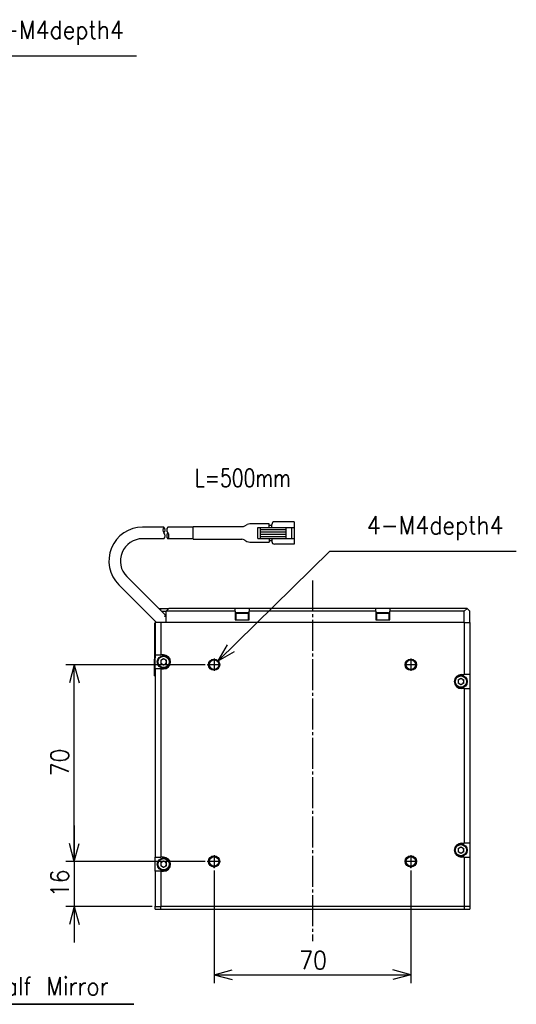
# Model space of a CAD drawing. Header units: inches. Extents: x 22 to 818, y 23 to 565.
# Tile 12 of 32: x 456 to 632, y 208 to 558. Entities that reach past the tile are written whole.
import ezdxf

# ---------------------------------------------------------------- set-up
doc = ezdxf.new("R2010")
doc.units = ezdxf.units.IN
doc.linetypes.add('DASH_CENTER', pattern=[14, 11, -1, 1, -1])
doc.layers.add('1', color=7, linetype='Continuous')
doc.layers.add('ƒŠ__ƒh', color=7, linetype='Continuous')
doc.styles.add('CONVERTER_11', font='txt.shx', dxfattribs={"width": 0.9})
doc.styles.add('CONVERTER_12', font='txt.shx', dxfattribs={"width": 0.765})
doc.dimstyles.new('ME10_DIM_13', dxfattribs={"dimtxt": 6.4, "dimasz": 6.4, "dimexe": 3, "dimexo": 1, "dimgap": 2, "dimtad": 1, "dimzin": 12, "dimdsep": 46, "dimtxsty": 'CONVERTER_11', "dimblk1": 'OPEN30', "dimblk2": 'OPEN30', "dimsah": 1, "dimcen": 0.09, "dimclrd": 3, "dimclre": 3, "dimclrt": 4, "dimadec": 0, "dimazin": 0, "dimtfac": 1, "dimtdec": 4, "dimtix": 1, "dimtmove": 0, "dimatfit": 3, "dimfxl": 1, "dimtolj": 1, "dimtzin": 0, "dimarcsym": 0})
doc.dimstyles.new('ME10_DIM_14', dxfattribs={"dimtxt": 6.4, "dimasz": 6.4, "dimexe": 3, "dimexo": 1, "dimgap": 2, "dimtad": 1, "dimzin": 12, "dimdsep": 46, "dimtxsty": 'CONVERTER_11', "dimblk1": 'OPEN30', "dimblk2": 'OPEN30', "dimsah": 1, "dimcen": 0.09, "dimclrd": 3, "dimclre": 3, "dimclrt": 4, "dimadec": 0, "dimazin": 0, "dimtfac": 1, "dimtdec": 4, "dimtix": 1, "dimtmove": 0, "dimatfit": 3, "dimfxl": 1, "dimtolj": 1, "dimtzin": 0, "dimarcsym": 0})
doc.dimstyles.new('ME10_DIM_15', dxfattribs={"dimtxt": 6.4, "dimasz": 6.4, "dimexe": 3, "dimexo": 1, "dimgap": 2, "dimtad": 1, "dimzin": 12, "dimdsep": 46, "dimtxsty": 'CONVERTER_11', "dimblk1": 'OPEN30', "dimblk2": 'OPEN30', "dimsah": 1, "dimcen": 0.09, "dimclrd": 3, "dimclre": 3, "dimclrt": 4, "dimadec": 0, "dimazin": 0, "dimtfac": 1, "dimtdec": 4, "dimtix": 1, "dimtmove": 0, "dimatfit": 3, "dimfxl": 1, "dimtolj": 1, "dimtzin": 0, "dimarcsym": 0})
doc.dimstyles.get("Standard").update_dxf_attribs({"dimtxt": 0.18, "dimasz": 0.18, "dimexe": 0.18, "dimexo": 0.0625, "dimgap": 0.09, "dimtad": 0, "dimtih": 1, "dimtoh": 1, "dimdec": 4, "dimzin": 0, "dimdsep": 46, "dimtxsty": 'Standard', "dimcen": 0.09, "dimadec": 0, "dimazin": 0, "dimtfac": 1, "dimtdec": 4, "dimtofl": 0, "dimtmove": 0, "dimatfit": 3, "dimfxl": 1, "dimtolj": 1, "dimtzin": 0, "dimarcsym": 0})

# ---------------------------------------------------------------- blocks, each defined once
blk = doc.blocks.new('_D27')
at = {"layer": '1', "color": 3, "linetype": 'Continuous'}
for p, q in [((526.27, 330.14), (565.97, 369.09)), ((565.97, 369.09), (632.37, 369.09)), ((526.27, 330.14), (529.64, 335.85)), ((526.27, 330.14), (532.04, 333.4))]:
    blk.add_line(p, q, dxfattribs=at)
at = {"layer": '1', "color": 4, "insert": (579.19, 373.01), "char_height": 6.4, "attachment_point": 7, "rotation": 0.0001, "style": 'CONVERTER_11'}
blk.add_mtext('4-M4depth4', dxfattribs=at)
blk = doc.blocks.new('_D25')
at = {"layer": '1', "color": 3, "linetype": 'Continuous'}
for p, q in [((408.56, 514.16), (430.85, 545.39)), ((430.85, 545.39), (497.25, 545.39)), ((408.56, 514.16), (410.88, 520.37)), ((408.56, 514.16), (413.67, 518.38))]:
    blk.add_line(p, q, dxfattribs=at)
at = {"layer": '1', "color": 4, "insert": (444.07, 549.31), "char_height": 6.4, "attachment_point": 7, "rotation": 0.0001, "style": 'CONVERTER_11'}
blk.add_mtext('4-M4depth4', dxfattribs=at)
blk = doc.blocks.new('*D10')
at = {"layer": '1', "color": 3, "linetype": 'Continuous'}
for p, q in [((521.64, 328.74), (472.09, 328.74)), ((475.09, 258.74), (475.09, 328.74)), ((521.64, 258.74), (472.09, 258.74))]:
    blk.add_line(p, q, dxfattribs=at)
at = {"layer": '1', "color": 3}
for p, q in [((475.09, 328.74), (473.37, 322.34)), ((475.09, 328.74), (476.8, 322.34)), ((475.09, 258.74), (473.37, 265.14)), ((475.09, 258.74), (476.8, 265.14))]:
    blk.add_line(p, q, dxfattribs=at)
at = {"layer": '1', "color": 4, "insert": (473.09, 289.02), "char_height": 6.4, "attachment_point": 7, "rotation": 90, "line_spacing_factor": 0.60024, "style": 'CONVERTER_11'}
blk.add_mtext('70', dxfattribs=at)
blk = doc.blocks.new('_OPEN30')
at = {"color": 0, "linetype": 'ByBlock', "lineweight": -2}
for p, q in [((-1, 0.267949), (0, 0)), ((0, 0), (-1, -0.267949)), ((0, 0), (-1, 0))]:
    blk.add_line(p, q, dxfattribs=at)
blk = doc.blocks.new('*D11')
at = {"layer": '1', "color": 3, "linetype": 'Continuous'}
for p, q in [((475.09, 271.54), (475.09, 229.94)), ((521.64, 258.74), (472.09, 258.74)), ((502.84, 242.74), (472.09, 242.74))]:
    blk.add_line(p, q, dxfattribs=at)
at = {"layer": '1', "color": 3}
for p, q in [((475.09, 258.74), (473.37, 265.14)), ((475.09, 258.74), (476.8, 265.14)), ((475.09, 242.74), (473.37, 236.34)), ((475.09, 242.74), (476.8, 236.34))]:
    blk.add_line(p, q, dxfattribs=at)
at = {"layer": '1', "color": 4, "insert": (473.09, 246.02), "char_height": 6.4, "attachment_point": 7, "rotation": 90, "line_spacing_factor": 0.60024, "style": 'CONVERTER_11'}
blk.add_mtext('16', dxfattribs=at)
blk = doc.blocks.new('*D12')
at = {"layer": '1', "color": 3, "linetype": 'Continuous'}
for p, q in [((524.84, 255.54), (524.84, 215.38)), ((594.84, 255.54), (594.84, 215.38)), ((524.84, 218.38), (594.84, 218.38))]:
    blk.add_line(p, q, dxfattribs=at)
at = {"layer": '1', "color": 3}
for p, q in [((524.84, 218.38), (531.24, 220.1)), ((524.84, 218.38), (531.24, 216.67)), ((594.84, 218.38), (588.44, 220.1)), ((594.84, 218.38), (588.44, 216.67))]:
    blk.add_line(p, q, dxfattribs=at)
at = {"layer": '1', "color": 4, "insert": (555.12, 220.38), "char_height": 6.4, "attachment_point": 7, "rotation": 0.0003, "line_spacing_factor": 0.60024, "style": 'CONVERTER_11'}
blk.add_mtext('70', dxfattribs=at)

msp = doc.modelspace()

# ---------------------------------------------------------------- linework, layer by layer
at = {"color": 250, "linetype": 'Continuous'}
for p, q in [((507.743, 346.141), (493.796, 360.088)), ((490.897, 357.189), (504.345, 343.741)), ((505.143, 348.741), (505.744, 348.741)), ((505.744, 348.741), (508.744, 348.741)), ((506.143, 347.741), (506.51, 347.741)), ((506.51, 347.741), (507.744, 347.741)), ((507.744, 347.741), (508.744, 348.741)), ((507.744, 343.741), (507.744, 347.741)), ((532.344, 347.741), (507.744, 347.741)), ((532.344, 348.741), (508.744, 348.741)), ((532.344, 347.741), (532.344, 348.741)), ((537.344, 348.741), (532.344, 348.741)), ((532.344, 347.741), (532.344, 344.741)), ((532.594, 347.081), (532.854, 347.341)), ((532.594, 347.081), (532.765, 347.081)), ((532.594, 347.081), (532.594, 344.741)), ((532.765, 347.081), (537.094, 347.081)), ((532.854, 347.341), (534.844, 347.341)), ((534.844, 347.341), (536.834, 347.341)), ((536.834, 347.341), (537.094, 347.081)), ((537.094, 344.741), (537.094, 347.081)), ((537.344, 348.741), (537.344, 347.741)), ((582.344, 348.741), (537.344, 348.741)), ((537.344, 344.741), (537.344, 347.741)), ((582.344, 347.741), (537.344, 347.741)), ((587.344, 348.741), (582.344, 348.741)), ((582.344, 347.741), (582.344, 348.741)), ((582.344, 347.741), (582.344, 344.741)), ((582.594, 347.081), (582.854, 347.341)), ((582.594, 347.081), (582.765, 347.081)), ((582.594, 347.081), (582.594, 344.741)), ((582.765, 347.081), (587.094, 347.081)), ((582.854, 347.341), (584.844, 347.341)), ((584.844, 347.341), (586.834, 347.341)), ((586.834, 347.341), (587.094, 347.081)), ((587.094, 344.741), (587.094, 347.081)), ((587.344, 348.741), (587.344, 347.741)), ((614.844, 348.741), (587.344, 348.741)), ((587.344, 344.741), (587.344, 347.741)), ((613.844, 347.741), (587.344, 347.741)), ((613.844, 347.741), (614.844, 348.741)), ((613.844, 343.741), (613.844, 347.741)), ((614.844, 348.741), (615.844, 347.741)), ((615.844, 343.741), (615.844, 347.741)), ((503.634, 343.541), (503.634, 342.541)), ((503.634, 343.541), (503.834, 343.541)), ((503.834, 343.541), (503.834, 342.541)), ((503.844, 343.541), (503.834, 343.541)), ((503.844, 344.242), (503.844, 343.741)), ((503.844, 343.741), (503.844, 332.241)), ((505.844, 343.741), (503.844, 343.741)), ((505.844, 343.741), (505.844, 332.241)), ((507.744, 343.741), (505.844, 343.741)), ((507.344, 345.841), (507.344, 346.141)), ((507.344, 346.141), (507.744, 346.141)), ((507.744, 345.841), (507.344, 345.841)), ((507.643, 346.241), (507.744, 346.241)), ((613.844, 343.741), (507.744, 343.741)), ((532.344, 344.741), (537.344, 344.741)), ((582.344, 344.741), (587.344, 344.741)), ((613.844, 343.741), (613.844, 325.241)), ((613.844, 343.741), (615.844, 343.741)), ((615.844, 343.741), (615.844, 325.241)), ((503.634, 342.541), (503.634, 331.241)), ((503.834, 342.541), (503.834, 331.241)), ((503.634, 331.241), (503.644, 331.241)), ((503.634, 330.741), (503.644, 330.741)), ((503.634, 327.941), (503.634, 330.741)), ((503.644, 331.241), (503.644, 325.741)), ((503.834, 331.241), (503.844, 331.241)), ((503.844, 327.241), (503.844, 332.241)), ((503.844, 332.241), (505.844, 332.241)), ((506.844, 332.241), (505.844, 332.241)), ((505.844, 330.318), (506.844, 330.895)), ((505.844, 330.318), (505.844, 329.163)), ((506.844, 330.895), (507.844, 330.318)), ((507.844, 329.163), (507.844, 330.318)), ((503.634, 327.841), (503.634, 327.941)), ((503.634, 327.741), (503.634, 327.841)), ((503.634, 325.341), (503.634, 327.741)), ((503.844, 327.241), (503.844, 260.241)), ((505.844, 327.241), (503.844, 327.241)), ((506.844, 328.586), (505.844, 329.163)), ((505.844, 327.241), (505.844, 260.241)), ((505.844, 327.241), (506.844, 327.241)), ((507.844, 329.163), (506.844, 328.586)), ((503.634, 325.341), (503.634, 325.141)), ((503.634, 325.141), (503.644, 325.141)), ((503.644, 324.741), (503.644, 325.741)), ((503.644, 324.741), (503.844, 324.741)), ((611.649, 323.318), (612.649, 323.895)), ((611.649, 323.318), (611.649, 322.163)), ((612.649, 323.895), (613.649, 323.318)), ((612.844, 325.241), (613.844, 325.241)), ((613.649, 322.163), (613.649, 323.318)), ((615.844, 325.241), (613.844, 325.241)), ((615.844, 325.241), (615.844, 320.241)), ((612.649, 321.586), (611.649, 322.163)), ((613.649, 322.163), (612.649, 321.586)), ((613.844, 320.241), (612.844, 320.241)), ((613.844, 320.241), (613.844, 265.241)), ((613.844, 320.241), (615.844, 320.241)), ((615.844, 320.241), (615.844, 265.241)), ((611.649, 263.318), (612.649, 263.895)), ((611.649, 263.318), (611.649, 262.163)), ((612.649, 263.895), (613.649, 263.318)), ((612.844, 265.241), (613.844, 265.241)), ((613.649, 262.163), (613.649, 263.318)), ((615.844, 265.241), (613.844, 265.241)), ((615.844, 265.241), (615.844, 260.241)), ((503.844, 260.241), (505.844, 260.241)), ((503.844, 255.241), (503.844, 260.241)), ((506.844, 260.241), (505.844, 260.241)), ((612.649, 261.586), (611.649, 262.163)), ((613.649, 262.163), (612.649, 261.586)), ((613.844, 260.241), (612.844, 260.241)), ((613.844, 260.241), (615.844, 260.241)), ((613.844, 260.241), (613.844, 242.741)), ((615.844, 260.241), (615.844, 242.741)), ((505.844, 258.318), (506.844, 258.895)), ((505.844, 258.318), (505.844, 257.163)), ((506.844, 256.586), (505.844, 257.163)), ((506.844, 258.895), (507.844, 258.318)), ((507.844, 257.163), (506.844, 256.586)), ((507.844, 257.163), (507.844, 258.318)), ((505.844, 255.241), (503.844, 255.241)), ((503.844, 255.241), (503.844, 242.741)), ((505.844, 255.241), (505.844, 242.741)), ((505.844, 255.241), (506.844, 255.241)), ((503.844, 242.741), (505.844, 242.741)), ((503.844, 241.741), (503.844, 242.741)), ((613.844, 242.741), (505.844, 242.741)), ((505.844, 241.741), (505.844, 242.741)), ((615.844, 242.741), (613.844, 242.741)), ((613.844, 242.741), (613.844, 241.741)), ((615.844, 242.741), (615.844, 241.741)), ((503.844, 241.741), (505.844, 241.741)), ((505.844, 241.741), (613.844, 241.741)), ((613.844, 241.741), (615.844, 241.741))]:
    msp.add_line(p, q, dxfattribs=at)
at = {"color": 126, "linetype": 'Continuous', "true_color": 0x008060}
for p, q in [((505.744, 348.741), (505.744, 348.14)), ((503.634, 342.541), (503.834, 342.541)), ((503.644, 327.941), (503.634, 327.941)), ((503.634, 327.741), (503.644, 327.741)), ((503.644, 325.741), (503.844, 325.741))]:
    msp.add_line(p, q, dxfattribs=at)
at = {"color": 250, "linetype": 'Continuous'}
for centre, radius in [((506.844, 329.741), 2.25), ((506.844, 329.741), 1.99), ((524.844, 328.741), 2), ((524.844, 328.741), 1.7), ((594.844, 328.741), 2), ((594.844, 328.741), 1.7), ((612.649, 322.741), 2.25), ((612.649, 322.741), 1.99), ((612.649, 262.741), 2.25), ((612.649, 262.741), 1.99), ((506.844, 257.741), 2.25), ((506.844, 257.741), 1.99), ((524.844, 258.741), 2), ((524.844, 258.741), 1.7), ((594.844, 258.741), 2), ((594.844, 258.741), 1.7)]:
    msp.add_circle(centre, radius, dxfattribs=at)
for centre, radius, start, end in [((506.844, 329.741), 1, 120, 180), ((506.844, 329.741), 1, 180, 240), ((506.844, 329.741), 1, 60, 120), ((506.844, 329.741), 2.5, 270, 90), ((506.844, 329.741), 1, 0, 60), ((506.844, 329.741), 1, 300, 0), ((506.844, 329.741), 1, 240, 300), ((612.844, 322.741), 2.5, 90, 270), ((612.649, 322.741), 1, 120, 180), ((612.649, 322.741), 1, 180, 240), ((612.649, 322.741), 1, 60, 120), ((612.649, 322.741), 1, 0, 60), ((612.649, 322.741), 1, 300, 0), ((612.649, 322.741), 1, 240, 300), ((612.844, 262.741), 2.5, 90, 270), ((612.649, 262.741), 1, 120, 180), ((612.649, 262.741), 1, 60, 120), ((612.649, 262.741), 1, 0, 60), ((506.844, 257.741), 2.5, 270, 90), ((612.649, 262.741), 1, 180, 240), ((612.649, 262.741), 1, 240, 300), ((612.649, 262.741), 1, 300, 0), ((506.844, 257.741), 1, 120, 180), ((506.844, 257.741), 1, 180, 240), ((506.844, 257.741), 1, 60, 120), ((506.844, 257.741), 1, 240, 300), ((506.844, 257.741), 1, 0, 60), ((506.844, 257.741), 1, 300, 0)]:
    msp.add_arc(centre, radius, start, end, dxfattribs=at)
at = {"layer": '1', "color": 250, "linetype": 'Continuous'}
for p, q in [((506.97, 377.674), (499.382, 377.674)), ((517.37, 377.674), (508.37, 377.674)), ((506.97, 373.574), (499.382, 373.574)), ((517.37, 373.574), (508.37, 373.574))]:
    msp.add_line(p, q, dxfattribs=at)
at = {"layer": '1', "color": 1, "linetype": 'DASH_CENTER'}
for p, q in [((559.844, 358.708), (559.844, 230.37)), ((524.844, 330.941), (524.844, 326.541)), ((594.844, 330.941), (594.844, 326.541)), ((527.044, 328.741), (522.644, 328.741)), ((597.044, 328.741), (592.644, 328.741)), ((524.844, 260.941), (524.844, 256.541)), ((594.844, 260.941), (594.844, 256.541)), ((527.044, 258.741), (522.644, 258.741)), ((597.044, 258.741), (592.644, 258.741))]:
    msp.add_line(p, q, dxfattribs=at)
at = {"layer": '1', "color": 250, "linetype": 'Continuous'}
for radius in [12, 7.9]:
    msp.add_arc((499.382, 365.674), radius, 90, 225, dxfattribs=at)
at = {"layer": '1', "color": 4, "linetype": 'Continuous'}
for centre, start, end in [((508.084, 376.649), 137.36416, 222.63584), ((505.857, 376.649), 317.36416, 42.63584), ((505.857, 374.599), 317.36416, 42.63584), ((509.484, 376.649), 137.36416, 222.63584), ((509.484, 374.599), 137.36416, 222.63584), ((507.257, 374.599), 317.36416, 42.63584)]:
    msp.add_arc(centre, 1.513, start, end, dxfattribs=at)
at = {"layer": '1', "color": 7}
for p in [(522.644, 328.741), (522.644, 258.741), (522.644, 258.741), (524.844, 256.541), (594.844, 256.541), (503.844, 242.741)]:
    msp.add_point(p, dxfattribs=at)
at = {"layer": 'ƒŠ__ƒh', "color": 250, "linetype": 'Continuous'}
for p, q in [((535.745, 378.139), (536.544, 378.598)), ((544.371, 378.864), (537.539, 378.863)), ((544.371, 377.614), (544.371, 378.864)), ((545.371, 377.614), (545.371, 378.614)), ((553.37, 379.614), (546.37, 379.614)), ((553.37, 379.614), (553.37, 371.614)), ((517.37, 377.874), (534.75, 377.874)), ((517.37, 373.374), (517.37, 377.874)), ((540.37, 377.614), (553.37, 377.614)), ((540.37, 373.614), (540.37, 377.614)), ((541.371, 373.614), (541.371, 377.614)), ((541.371, 376.814), (550.371, 376.814)), ((541.371, 376.014), (550.371, 376.014)), ((541.371, 375.214), (550.371, 375.214)), ((544.371, 378.364), (545.371, 378.364)), ((550.371, 377.614), (550.371, 373.614)), ((552.371, 377.614), (552.371, 373.614)), ((517.37, 373.374), (534.715, 373.374)), ((535.715, 373.106), (536.536, 372.632)), ((537.536, 372.364), (544.371, 372.364)), ((540.37, 373.614), (553.37, 373.614)), ((541.371, 374.414), (550.371, 374.414)), ((544.371, 373.614), (544.371, 372.364)), ((545.371, 372.864), (544.371, 372.864)), ((545.371, 373.614), (545.371, 372.614)), ((553.37, 371.614), (546.37, 371.614))]:
    msp.add_line(p, q, dxfattribs=at)
for centre, radius, start, end in [((537.539, 376.863), 2, 89.84748, 119.84748), ((546.37, 378.614), 1, 90, 180), ((534.75, 379.874), 2, 270, 299.84748), ((534.715, 371.374), 2, 60, 90), ((537.536, 374.364), 2, 240, 270), ((546.37, 372.614), 1, 180, 270)]:
    msp.add_arc(centre, radius, start, end, dxfattribs=at)

# ---------------------------------------------------------------- block references
at = {"layer": '1'}
for name in ['_D25', '_D27']:
    msp.add_blockref(name, (0, 0), dxfattribs=at)

# ---------------------------------------------------------------- texts
at = {"layer": '1', "color": 4, "style": 'CONVERTER_11', "width": 0.9}
msp.add_text('Half Mirror', height=6.4, dxfattribs=at).set_placement((444.913, 211.091))
at = {"layer": '1', "color": 4, "insert": (535.016, 391.987), "char_height": 6.4, "attachment_point": 8, "style": 'CONVERTER_12'}
msp.add_mtext('L=500mm', dxfattribs=at)

# ---------------------------------------------------------------- dimensions: what is measured, and where the dimension line sits
at = {"layer": '1'}
for base, p2, text, dimstyle, picture, middle in [((475.089, 328.741), (522.644, 328.741), '70', 'ME10_DIM_13', '*D10', (469.889, 293.741)), ((475.089, 242.741), (503.844, 242.741), '16', 'ME10_DIM_14', '*D11', (469.889, 250.741))]:
    dim = msp.add_linear_dim(base=base, p1=(522.644, 258.741), p2=p2, angle=90, text=text, dimstyle=dimstyle, dxfattribs=at)
    dim.commit()
    dim.dimension.update_dxf_attribs({"geometry": picture, "text_midpoint": middle, "text_rotation": 90})
dim = msp.add_linear_dim(base=(594.844, 218.384), p1=(524.844, 256.541), p2=(594.844, 256.541), text='70', dimstyle='ME10_DIM_15', dxfattribs=at)
dim.commit()
dim.dimension.update_dxf_attribs({"geometry": '*D12', "text_midpoint": (559.844, 223.584), "text_rotation": 0.00014})

# ---------------------------------------------------------------- leaders
at = {"layer": '1', "color": 3, "linetype": 'Continuous', "has_arrowhead": 0}
msp.add_leader([(347.88, 301.724), (441.713, 207.891), (496.273, 207.891), (441.713, 207.891)], dimstyle='Standard', dxfattribs=at)

doc.saveas('drawing.dxf')
